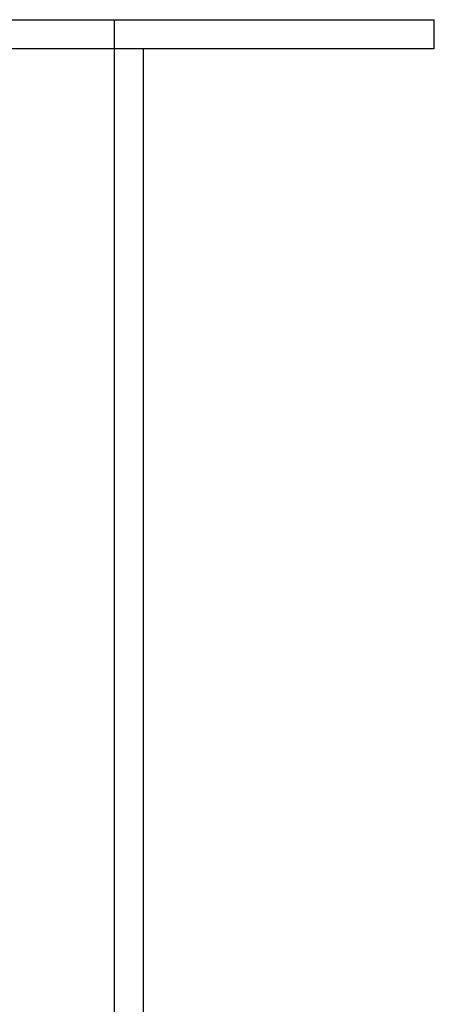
# Model space of a CAD drawing. Header units: millimetres. Extents: x -635 to 635, y -772 to 772.
# Tile 32 of 32: x 535 to 606, y 602 to 772. Entities that reach past the tile are written whole.
import ezdxf

# ---------------------------------------------------------------- set-up
doc = ezdxf.new("R2010")
doc.units = ezdxf.units.MM
doc.layers.add('HIDDEN', color=7, linetype='Continuous')
doc.layers.add('THICK', color=7, linetype='Continuous')

msp = doc.modelspace()

# ---------------------------------------------------------------- linework, layer by layer
at = {"layer": 'HIDDEN'}
msp.add_line((551.5, 771.5), (551.5, -60.5), dxfattribs=at)
at = {"layer": 'THICK'}
for p, q in [((-606.5, 771.5), (606.5, 771.5)), ((606.5, 766.5), (606.5, 771.5)), ((606.5, 766.5), (-606.5, 766.5)), ((556.5, -65.5), (556.5, 766.5))]:
    msp.add_line(p, q, dxfattribs=at)

doc.saveas('drawing.dxf')
